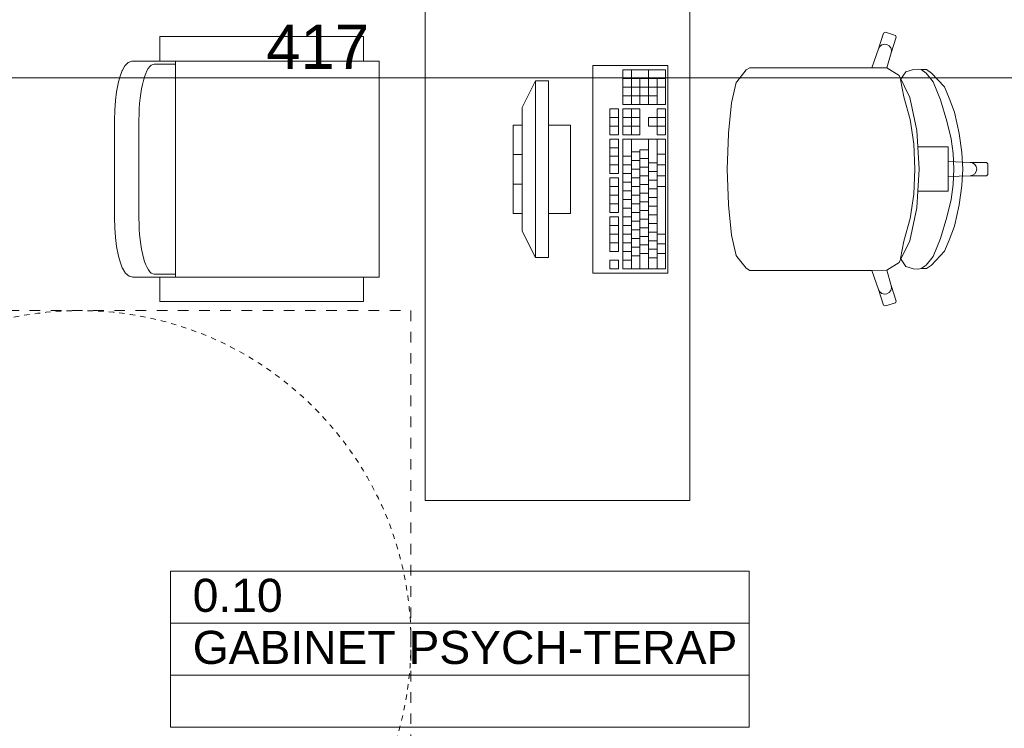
# Model space of a CAD drawing. Extents: x 100 to 2982, y 37 to 2050.
# Tile 107 of 130: x 1422 to 1646, y 1574 to 1735. Entities that reach past the tile are written whole.
import ezdxf
from ezdxf.xclip import XClip

# ---------------------------------------------------------------- set-up
doc = ezdxf.new("R2010")
doc.units = 0
doc.header["$MEASUREMENT"] = 0
doc.header["$XCLIPFRAME"] = 0
doc.linetypes.add('Przerywana', pattern=[24, 12, -12])
doc.linetypes.add('Przerywana krótka', pattern=[12, 6, -6])
for name, color, linetype in [('210-A Pomieszczenia', 7, 'Continuous'), ('299-A Wymiary Opisy', 7, 'Continuous'), ('820-G Rysunki Obrazki', 7, 'Continuous'), ('Nowe_320-W Umeblowanie', 7, 'Continuous'), ('Nowe_330-W Wyposażenie', 7, 'Continuous'), ('OPIS_NPS_OKRĄG', 7, 'Continuous')]:
    doc.layers.add(name, color=color, linetype=linetype)
doc.styles.add('STYL_AUTOMATYCZNY_3', font='arial.ttf')
doc.styles.add('STYL_AUTOMATYCZNY_7', font='arial.ttf')

# ---------------------------------------------------------------- blocks, each defined once
blk = doc.blocks.new('Rysunek_1_1', base_point=(-18316.35, -206.53))
at = {"layer": '210-A Pomieszczenia', "color": 6, "linetype": 'Continuous', "lineweight": 13, "ltscale": 0.2}
for p, q in [((1456.66, 1610.01), (1587.76, 1610.01)), ((1456.66, 1598.22), (1456.66, 1610.01)), ((1587.76, 1610.01), (1587.76, 1598.22)), ((1587.76, 1598.22), (1456.66, 1598.22)), ((1456.66, 1598.22), (1587.76, 1598.22)), ((1456.66, 1586.43), (1456.66, 1598.22)), ((1587.76, 1598.22), (1587.76, 1586.43)), ((1587.76, 1586.43), (1456.66, 1586.43)), ((1456.66, 1586.43), (1587.76, 1586.43)), ((1456.66, 1574.65), (1456.66, 1586.43)), ((1587.76, 1586.43), (1587.76, 1574.65)), ((1587.76, 1574.65), (1456.66, 1574.65))]:
    blk.add_line(p, q, dxfattribs=at)
at = {"layer": '299-A Wymiary Opisy', "color": 85, "linetype": 'Continuous', "lineweight": 13, "ltscale": 0.2}
blk.add_line((1288.8, 1721.76), (1705.8, 1721.76), dxfattribs=at)
at = {"layer": 'Nowe_320-W Umeblowanie', "color": 4, "linetype": 'Continuous', "lineweight": 13, "ltscale": 0.2}
for p, q in [((1457.8, 1724.84), (1452.95, 1724.84)), ((1500.35, 1725.5), (1454.2, 1725.5)), ((1457.8, 1676.61), (1457.8, 1725.5)), ((1449.49, 1689.95), (1449.49, 1712.17)), ((1457.8, 1677.28), (1452.95, 1677.28)), ((1500.35, 1676.61), (1454.2, 1676.61))]:
    blk.add_line(p, q, dxfattribs=at)
at = {"layer": 'Nowe_320-W Umeblowanie', "color": 4, "linetype": 'Continuous', "lineweight": 13, "ltscale": 0.2, "flags": 128}
blk.add_lwpolyline([(1443.95, 1712.15), (1443.95, 1689.97), (1444.01, 1687.72), (1444.16, 1685.56), (1444.42, 1683.53), (1444.77, 1681.7), (1444.78, 1681.62), (1445.21, 1680.03), (1445.71, 1678.73), (1445.76, 1678.65), (1446.32, 1677.69), (1446.38, 1677.6), (1446.98, 1677.01), (1447.07, 1676.94), (1447.17, 1676.88), (1447.27, 1676.84), (1447.9, 1676.64), (1448.01, 1676.62), (1448.07, 1676.61), (1454.19, 1676.61), (1454.19, 1671.06), (1500.35, 1671.06), (1500.35, 1676.61), (1503.95, 1676.61), (1503.95, 1725.5), (1500.35, 1725.5), (1500.35, 1731.06), (1454.19, 1731.06), (1454.19, 1725.5), (1448.07, 1725.5), (1448.01, 1725.5), (1447.9, 1725.48), (1447.27, 1725.28), (1447.17, 1725.24), (1447.07, 1725.18), (1446.98, 1725.11), (1446.38, 1724.51), (1446.32, 1724.43), (1445.76, 1723.47), (1445.71, 1723.38), (1445.21, 1722.09), (1444.78, 1720.49), (1444.77, 1720.42), (1444.42, 1718.59), (1444.16, 1716.56), (1444.01, 1714.4)], close=True, dxfattribs=at)
at = {"layer": 'Nowe_320-W Umeblowanie', "color": 4, "linetype": 'Continuous', "lineweight": 13, "ltscale": 0.2}
for centre, start_param, end_param in [((1452.95, 1712.17), 0, 1.570796), ((1452.95, 1689.95), 1.570796, 3.141593)]:
    blk.add_ellipse(centre, major_axis=(0, 12.67), ratio=0.273279, start_param=start_param, end_param=end_param, dxfattribs=at)
at = {"layer": 'Nowe_330-W Wyposażenie', "color": 4, "linetype": 'Continuous', "lineweight": 13, "ltscale": 0.2}
for p, q in [((1617.08, 1728.32), (1618.22, 1731.86)), ((1618.22, 1731.86), (1618.6, 1732.06)), ((1618.6, 1732.06), (1620.88, 1731.31)), ((1620.88, 1731.31), (1621.07, 1730.93)), ((1617.37, 1728.84), (1617.83, 1729.2)), ((1617.83, 1729.2), (1618.39, 1729.36)), ((1618.39, 1729.36), (1618.97, 1729.29)), ((1618.97, 1729.29), (1619.48, 1729)), ((1619.48, 1729), (1619.84, 1728.54)), ((1621.07, 1730.93), (1619.93, 1727.39)), ((1615.52, 1723.99), (1617.08, 1728.32)), ((1617.08, 1728.32), (1617.37, 1728.84)), ((1619.93, 1727.39), (1618.96, 1723.97)), ((1619.84, 1728.54), (1620, 1727.97)), ((1620, 1727.97), (1619.93, 1727.39)), ((1568.82, 1723.53), (1559.12, 1723.53)), ((1559.12, 1723.53), (1559.12, 1715.7)), ((1561.06, 1715.7), (1561.06, 1723.53)), ((1564.94, 1715.7), (1564.94, 1723.53)), ((1568.82, 1715.7), (1568.82, 1723.53)), ((1584.92, 1720.85), (1587.03, 1723.53)), ((1587.03, 1723.53), (1587.89, 1723.99)), ((1587.89, 1723.99), (1591, 1723.99)), ((1591, 1723.99), (1594.6, 1723.99)), ((1594.6, 1723.99), (1615.52, 1723.99)), ((1618.96, 1723.97), (1615.52, 1723.99)), ((1618.94, 1723.99), (1618.96, 1723.97)), ((1618.96, 1723.97), (1621.75, 1722.24)), ((1622.04, 1721.32), (1623.21, 1723.1)), ((1623.21, 1723.1), (1624.99, 1723.61)), ((1624.99, 1723.61), (1626.04, 1723.7)), ((1626.04, 1723.7), (1626.73, 1723.58)), ((1627.82, 1722.78), (1626.73, 1723.58)), ((1626.73, 1723.58), (1627.95, 1723.58)), ((1629.4, 1720.82), (1627.82, 1722.78)), ((1627.95, 1723.58), (1629.04, 1722.78)), ((1629.04, 1722.78), (1631.97, 1719.66)), ((1539.3, 1721.01), (1536.3, 1715.01)), ((1542.3, 1721.01), (1539.3, 1721.01)), ((1539.3, 1721.01), (1539.3, 1681.01)), ((1542.3, 1681.01), (1542.3, 1721.01)), ((1568.82, 1721.57), (1559.12, 1721.57)), ((1563, 1715.7), (1563, 1721.57)), ((1566.88, 1715.7), (1566.88, 1721.57)), ((1583.76, 1716.04), (1584.83, 1720.64)), ((1584.83, 1720.64), (1584.92, 1720.85)), ((1621.75, 1722.24), (1624.12, 1717.27)), ((1622.81, 1717.42), (1622.04, 1721.32)), ((1631.1, 1716.74), (1629.4, 1720.82)), ((1568.82, 1719.61), (1559.12, 1719.61)), ((1631.97, 1719.66), (1633.08, 1717.13)), ((1566.88, 1717.65), (1559.12, 1717.65)), ((1559.12, 1715.7), (1568.82, 1715.7)), ((1583.05, 1709.17), (1583.76, 1716.04)), ((1624.23, 1712.27), (1622.81, 1717.42)), ((1624.12, 1717.27), (1625.71, 1709.83)), ((1631.1, 1716.74), (1632.54, 1711.94)), ((1633.08, 1717.13), (1634.25, 1713.95)), ((1536.3, 1687.01), (1536.3, 1715.01)), ((1558.15, 1714.72), (1556.21, 1714.72)), ((1556.21, 1714.72), (1556.21, 1708.84)), ((1558.15, 1708.84), (1558.15, 1714.72)), ((1563, 1714.72), (1559.12, 1714.72)), ((1559.12, 1714.72), (1559.12, 1708.84)), ((1561.06, 1708.84), (1561.06, 1714.72)), ((1563, 1708.84), (1563, 1714.72)), ((1568.82, 1714.72), (1566.88, 1714.72)), ((1566.88, 1714.72), (1566.88, 1712.76)), ((1568.82, 1708.84), (1568.82, 1714.72)), ((1634.25, 1713.95), (1635.34, 1709.14)), ((1558.15, 1712.76), (1556.21, 1712.76)), ((1563, 1712.76), (1559.12, 1712.76)), ((1566.88, 1712.76), (1564.94, 1712.76)), ((1564.94, 1712.76), (1564.94, 1710.8)), ((1568.82, 1712.76), (1566.88, 1712.76)), ((1566.88, 1710.8), (1566.88, 1712.76)), ((1625.03, 1706.76), (1624.23, 1712.27)), ((1632.54, 1711.94), (1633.49, 1707.93)), ((1536.3, 1711.01), (1534.3, 1711.01)), ((1534.3, 1711.01), (1534.3, 1691.01)), ((1536.3, 1691.01), (1536.3, 1711.01)), ((1547.3, 1711.01), (1542.3, 1711.01)), ((1542.3, 1711.01), (1542.3, 1691.01)), ((1547.3, 1691.01), (1547.3, 1711.01)), ((1558.15, 1710.8), (1556.21, 1710.8)), ((1563, 1710.8), (1559.12, 1710.8)), ((1564.94, 1710.8), (1566.88, 1710.8)), ((1566.88, 1710.8), (1566.88, 1708.84)), ((1568.82, 1710.8), (1566.88, 1710.8)), ((1582.79, 1701.06), (1583.04, 1709.06)), ((1583.04, 1709.06), (1583.05, 1709.17)), ((1625.71, 1709.83), (1625.95, 1706.09)), ((1635.34, 1709.14), (1635.96, 1704.78)), ((1556.21, 1708.84), (1558.15, 1708.84)), ((1558.15, 1707.86), (1556.21, 1707.86)), ((1556.21, 1707.86), (1556.21, 1700.03)), ((1558.15, 1700.03), (1558.15, 1707.86)), ((1559.12, 1708.84), (1563, 1708.84)), ((1568.82, 1707.86), (1559.12, 1707.86)), ((1559.12, 1707.86), (1559.12, 1678.49)), ((1561.06, 1678.49), (1561.06, 1707.86)), ((1564.94, 1678.49), (1564.94, 1707.86)), ((1566.88, 1708.84), (1568.82, 1708.84)), ((1566.88, 1678.49), (1566.88, 1707.86)), ((1568.82, 1678.49), (1568.82, 1707.86)), ((1625.27, 1701.06), (1625.03, 1706.76)), ((1633.98, 1704.57), (1633.49, 1707.93)), ((1558.15, 1705.9), (1556.21, 1705.9)), ((1563, 1704.93), (1561.06, 1704.93)), ((1563, 1678.49), (1563, 1705.42)), ((1564.94, 1705.42), (1563, 1705.42)), ((1568.82, 1704.44), (1566.88, 1704.44)), ((1625.95, 1706.09), (1626.27, 1701.06)), ((1625.95, 1706.09), (1629.82, 1706.09)), ((1629.82, 1706.09), (1632.81, 1706.09)), ((1632.81, 1706.09), (1632.81, 1702.75)), ((1634.15, 1701.06), (1633.98, 1704.57)), ((1635.96, 1704.78), (1636.14, 1701.06)), ((1536.3, 1704.34), (1534.3, 1704.34)), ((1558.15, 1703.95), (1556.21, 1703.95)), ((1561.06, 1703.95), (1559.12, 1703.95)), ((1563, 1702.97), (1561.06, 1702.97)), ((1564.94, 1703.46), (1563, 1703.46)), ((1566.88, 1702.48), (1564.94, 1702.48)), ((1632.81, 1702.75), (1632.81, 1701.06)), ((1632.81, 1702.75), (1637.8, 1702.57)), ((1637.8, 1702.57), (1638.37, 1702.45)), ((1637.8, 1702.57), (1641.49, 1702.57)), ((1638.37, 1702.45), (1638.86, 1702.13)), ((1641.49, 1702.57), (1641.79, 1702.27)), ((1641.79, 1702.27), (1641.79, 1701.06)), ((1558.15, 1701.99), (1556.21, 1701.99)), ((1556.21, 1700.03), (1558.15, 1700.03)), ((1561.06, 1701.99), (1559.12, 1701.99)), ((1561.06, 1700.03), (1559.12, 1700.03)), ((1563, 1701.01), (1561.06, 1701.01)), ((1564.94, 1701.5), (1563, 1701.5)), ((1566.88, 1700.52), (1564.94, 1700.52)), ((1568.82, 1701.99), (1566.88, 1701.99)), ((1582.79, 1701.06), (1583.04, 1693.05)), ((1625.27, 1701.06), (1625.03, 1695.36)), ((1625.95, 1696.03), (1626.27, 1701.06)), ((1632.81, 1699.37), (1632.81, 1701.06)), ((1634.15, 1701.06), (1633.98, 1697.54)), ((1635.96, 1697.33), (1636.14, 1701.06)), ((1638.37, 1699.66), (1638.86, 1699.99)), ((1638.86, 1702.13), (1639.18, 1701.64)), ((1638.86, 1699.99), (1639.18, 1700.48)), ((1639.18, 1701.64), (1639.3, 1701.06)), ((1639.18, 1700.48), (1639.3, 1701.06)), ((1641.79, 1699.85), (1641.79, 1701.06)), ((1558.15, 1699.05), (1556.21, 1699.05)), ((1556.21, 1699.05), (1556.21, 1691.22)), ((1558.15, 1691.22), (1558.15, 1699.05)), ((1561.06, 1698.07), (1559.12, 1698.07)), ((1563, 1699.05), (1561.06, 1699.05)), ((1564.94, 1699.54), (1563, 1699.54)), ((1566.88, 1698.56), (1564.94, 1698.56)), ((1568.82, 1699.54), (1566.88, 1699.54)), ((1632.81, 1699.37), (1637.8, 1699.55)), ((1632.81, 1696.03), (1632.81, 1699.37)), ((1637.8, 1699.55), (1638.37, 1699.66)), ((1637.8, 1699.55), (1641.49, 1699.55)), ((1641.49, 1699.55), (1641.79, 1699.85)), ((1536.3, 1697.68), (1534.3, 1697.68)), ((1558.15, 1697.09), (1556.21, 1697.09)), ((1561.06, 1696.11), (1559.12, 1696.11)), ((1563, 1697.09), (1561.06, 1697.09)), ((1564.94, 1697.58), (1563, 1697.58)), ((1564.94, 1695.62), (1563, 1695.62)), ((1566.88, 1696.6), (1564.94, 1696.6)), ((1568.82, 1697.09), (1566.88, 1697.09)), ((1625.71, 1692.28), (1625.95, 1696.03)), ((1625.95, 1696.03), (1629.82, 1696.03)), ((1629.82, 1696.03), (1632.81, 1696.03)), ((1633.98, 1697.54), (1633.49, 1694.18)), ((1635.34, 1692.98), (1635.96, 1697.33)), ((1558.15, 1695.13), (1556.21, 1695.13)), ((1561.06, 1694.15), (1559.12, 1694.15)), ((1563, 1695.13), (1561.06, 1695.13)), ((1564.94, 1693.67), (1563, 1693.67)), ((1566.88, 1694.64), (1564.94, 1694.64)), ((1625.03, 1695.36), (1624.23, 1689.84)), ((1632.54, 1690.17), (1633.49, 1694.18)), ((1558.15, 1693.18), (1556.21, 1693.18)), ((1556.21, 1691.22), (1558.15, 1691.22)), ((1561.06, 1692.2), (1559.12, 1692.2)), ((1563, 1693.18), (1561.06, 1693.18)), ((1563, 1691.22), (1561.06, 1691.22)), ((1564.94, 1691.71), (1563, 1691.71)), ((1566.88, 1692.69), (1564.94, 1692.69)), ((1583.04, 1693.05), (1583.05, 1692.95)), ((1583.05, 1692.95), (1583.76, 1686.07)), ((1624.12, 1684.85), (1625.71, 1692.28)), ((1634.25, 1688.16), (1635.34, 1692.98)), ((1534.3, 1691.01), (1536.3, 1691.01)), ((1542.3, 1691.01), (1547.3, 1691.01)), ((1558.15, 1690.24), (1556.21, 1690.24)), ((1556.21, 1690.24), (1556.21, 1682.4)), ((1558.15, 1682.4), (1558.15, 1690.24)), ((1561.06, 1690.24), (1559.12, 1690.24)), ((1563, 1689.26), (1561.06, 1689.26)), ((1564.94, 1689.75), (1563, 1689.75)), ((1566.88, 1690.73), (1564.94, 1690.73)), ((1624.23, 1689.84), (1622.81, 1684.7)), ((1631.1, 1685.37), (1632.54, 1690.17)), ((1539.3, 1681.01), (1536.3, 1687.01)), ((1558.15, 1688.28), (1556.21, 1688.28)), ((1561.06, 1688.28), (1559.12, 1688.28)), ((1563, 1687.3), (1561.06, 1687.3)), ((1564.94, 1687.79), (1563, 1687.79)), ((1566.88, 1688.77), (1564.94, 1688.77)), ((1566.88, 1686.81), (1564.94, 1686.81)), ((1633.08, 1684.99), (1634.25, 1688.16)), ((1558.15, 1686.32), (1556.21, 1686.32)), ((1558.15, 1684.36), (1556.21, 1684.36)), ((1561.06, 1686.32), (1559.12, 1686.32)), ((1561.06, 1684.36), (1559.12, 1684.36)), ((1563, 1685.34), (1561.06, 1685.34)), ((1564.94, 1685.83), (1563, 1685.83)), ((1566.88, 1684.85), (1564.94, 1684.85)), ((1568.82, 1686.32), (1566.88, 1686.32)), ((1583.76, 1686.07), (1584.83, 1681.48)), ((1621.75, 1679.88), (1624.12, 1684.85)), ((1622.81, 1684.7), (1622.04, 1680.79)), ((1631.1, 1685.37), (1629.4, 1681.3)), ((1631.97, 1682.45), (1633.08, 1684.99)), ((1556.21, 1682.4), (1558.15, 1682.4)), ((1561.06, 1682.4), (1559.12, 1682.4)), ((1563, 1683.38), (1561.06, 1683.38)), ((1564.94, 1683.87), (1563, 1683.87)), ((1566.88, 1682.89), (1564.94, 1682.89)), ((1568.82, 1684.12), (1566.88, 1684.12)), ((1629.04, 1679.33), (1631.97, 1682.45)), ((1539.3, 1681.01), (1542.3, 1681.01)), ((1558.15, 1680.45), (1556.21, 1680.45)), ((1556.21, 1680.45), (1556.21, 1678.49)), ((1558.15, 1678.49), (1558.15, 1680.45)), ((1561.06, 1680.45), (1559.12, 1680.45)), ((1563, 1681.43), (1561.06, 1681.43)), ((1564.94, 1681.92), (1563, 1681.92)), ((1566.88, 1680.94), (1564.94, 1680.94)), ((1568.82, 1681.92), (1566.88, 1681.92)), ((1584.83, 1681.48), (1584.92, 1681.27)), ((1584.92, 1681.27), (1587.03, 1678.59)), ((1622.04, 1680.79), (1623.21, 1679.01)), ((1629.4, 1681.3), (1627.82, 1679.33)), ((1556.21, 1678.49), (1558.15, 1678.49)), ((1559.12, 1678.49), (1568.82, 1678.49)), ((1587.03, 1678.59), (1587.89, 1678.13)), ((1587.89, 1678.13), (1591, 1678.13)), ((1591, 1678.13), (1594.6, 1678.13)), ((1594.6, 1678.13), (1615.52, 1678.13)), ((1618.96, 1678.14), (1615.52, 1678.13)), ((1615.52, 1678.13), (1617.08, 1673.79)), ((1618.94, 1678.13), (1618.96, 1678.14)), ((1618.96, 1678.14), (1621.75, 1679.88)), ((1619.93, 1674.73), (1618.96, 1678.14)), ((1623.21, 1679.01), (1624.99, 1678.5)), ((1624.99, 1678.5), (1626.04, 1678.42)), ((1626.04, 1678.42), (1626.73, 1678.54)), ((1627.82, 1679.33), (1626.73, 1678.54)), ((1626.73, 1678.54), (1627.95, 1678.54)), ((1627.95, 1678.54), (1629.04, 1679.33)), ((1617.08, 1673.79), (1617.37, 1673.28)), ((1617.08, 1673.79), (1618.22, 1670.25)), ((1617.37, 1673.28), (1617.83, 1672.91)), ((1619.48, 1673.11), (1619.84, 1673.57)), ((1619.84, 1673.57), (1620, 1674.14)), ((1620, 1674.14), (1619.93, 1674.73)), ((1621.07, 1671.18), (1619.93, 1674.73)), ((1617.83, 1672.91), (1618.39, 1672.75)), ((1618.39, 1672.75), (1618.97, 1672.82)), ((1618.97, 1672.82), (1619.48, 1673.11)), ((1620.88, 1670.8), (1621.07, 1671.18)), ((1618.22, 1670.25), (1618.6, 1670.06)), ((1618.6, 1670.06), (1620.88, 1670.8))]:
    blk.add_line(p, q, dxfattribs=at)
at = {"layer": 'Nowe_330-W Wyposażenie', "color": 4, "linetype": 'Continuous', "lineweight": 13, "ltscale": 0.2, "flags": 128}
for points in [[(1514.3, 1626.01), (1514.3, 1776.01), (1574.3, 1776.01), (1574.3, 1626.01)], [(1552.3, 1677.51), (1569.3, 1677.51), (1569.3, 1724.51), (1552.3, 1724.51)]]:
    blk.add_lwpolyline(points, close=True, dxfattribs=at)
at = {"layer": 'OPIS_NPS_OKRĄG', "color": 78, "linetype": 'Przerywana', "lineweight": 13, "ltscale": 0.2, "flags": 128}
blk.add_lwpolyline([(1361.12, 1519.01), (1511.12, 1519.01), (1511.12, 1669.01), (1361.12, 1669.01)], close=True, dxfattribs=at)
at = {"layer": 'OPIS_NPS_OKRĄG', "color": 78, "linetype": 'Przerywana krótka', "lineweight": 13, "ltscale": 0.2}
blk.add_circle((1436.12, 1594.01), 75, dxfattribs=at)
at = {"layer": '210-A Pomieszczenia', "color": 6, "linetype": 'Continuous', "lineweight": 13, "char_height": 7.5, "attachment_point": 1}
for s, insert, style in [('\\A1;{\\pql;\\pt0,25;\\fArial|b0|i0|c238|p38;0.10\\fArial|b0|i0|c238|p38;\\A1{\\H.66x;\\S^  ;}\\fArial|b0|i0|c238|p38;\\fArial|b0|i0|c238|p38;\\A1{\\H.66x;\\S^  ;}}', (1461.66, 1608.29), 'STYL_AUTOMATYCZNY_3'), ('\\A1;{\\pql;\\pt0,230;\\fArial|b0|i0|c0|p38;GABINET PSYCH-TERAP\\fArial|b0|i0|c0|p38;\\A1{\\H.66x;\\S^  ;}\\fArial|b0|i0|c0|p38;\\fArial|b0|i0|c0|p38;\\A1{\\H.66x;\\S^  ;}}', (1461.66, 1596.5), 'STYL_AUTOMATYCZNY_7')]:
    blk.add_mtext(s, dxfattribs=dict(at, insert=insert, style=style))
at = {"layer": '299-A Wymiary Opisy', "color": 46, "linetype": 'Continuous', "lineweight": 15, "insert": (1478.33, 1723.76), "char_height": 10, "width": 22.7658, "attachment_point": 7, "style": 'STYL_AUTOMATYCZNY_7'}
blk.add_mtext('\\A1;{\\pql;\\fArial|b0|i0|c0|p38;417}', dxfattribs=at)

msp = doc.modelspace()

# ---------------------------------------------------------------- block references
at = {"layer": '820-G Rysunki Obrazki', "color": 65, "linetype": 'Continuous', "lineweight": 13, "ltscale": 0.2}
ref = msp.add_blockref('Rysunek_1_1', (-18316.35, -206.53), dxfattribs=at)
XClip(ref).set_block_clipping_path([(244.527027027, 75.2081975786), (2570.9054054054, 2024.1891891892)])

doc.saveas('drawing.dxf')
